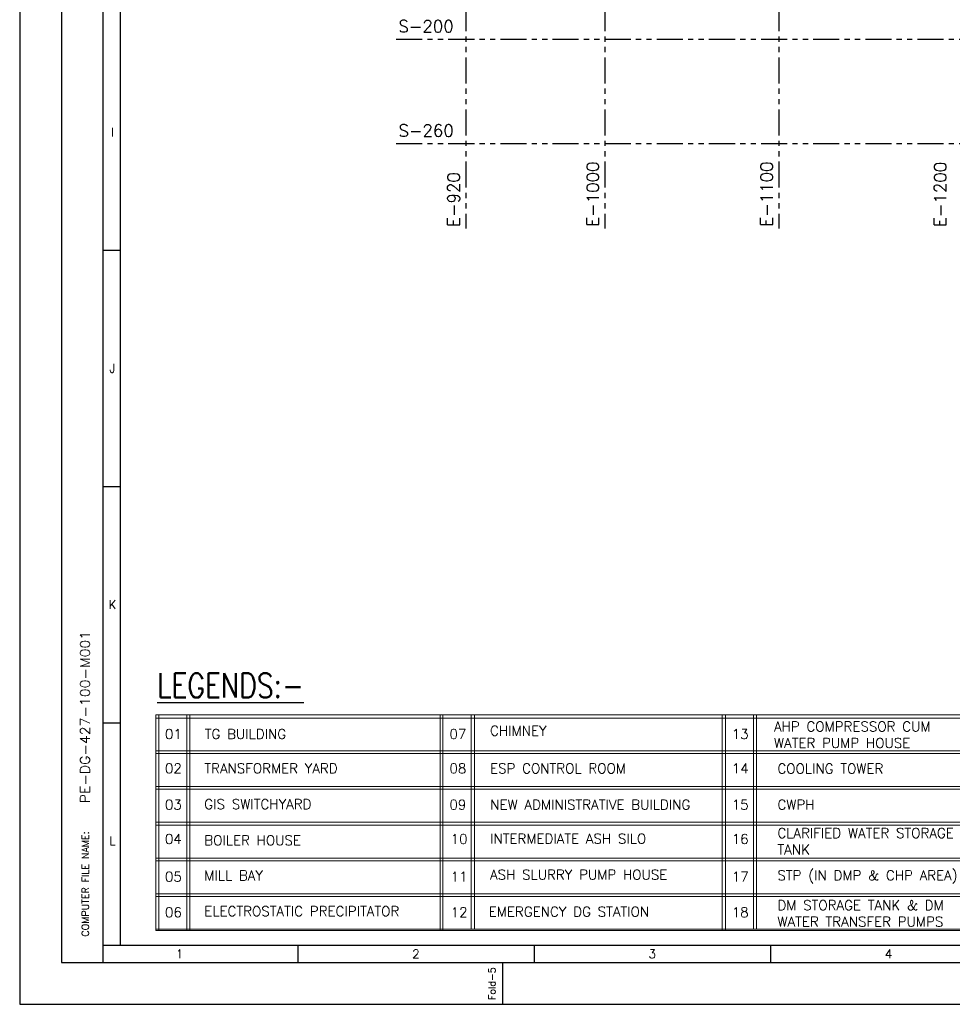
# Model space of a CAD drawing. Header units: inches. Extents: x -4968858 to -265257, y -220693 to 1871410.
# Tile 1 of 256: x -2643257 to -2106583, y 189410 to 756058. Entities that reach past the tile are written whole.
import ezdxf
from ezdxf.enums import TextEntityAlignment as Align

# ---------------------------------------------------------------- set-up
doc = ezdxf.new("R2010")
doc.units = ezdxf.units.IN
doc.header["$MEASUREMENT"] = 0
doc.linetypes.add('CONTINOUS', pattern=[0])
doc.linetypes.add('PHANTOM', pattern=[2.5, 1.25, -0.25, 0.25, -0.25, 0.25, -0.25])
for name, color, linetype in [('ELE', 7, 'Continuous'), ('FORMAT', 7, 'Continuous'), ('grid-20m', 53, 'Continuous'), ('text', 7, 'Continuous')]:
    doc.layers.add(name, color=color, linetype=linetype)
doc.layers.add('P', color=250, linetype='Continuous', lineweight=100)
doc.styles.add('COMPLEX', font='complex')
doc.styles.add('ROMAND', font='romans.shx', dxfattribs={"height": 250})
doc.styles.add('RS', font='romans.shx')
doc.styles.get("Standard").update_dxf_attribs({"font": 'romans.shx', "height": 1000})

# ---------------------------------------------------------------- blocks, each defined once
blk = doc.blocks.new('A$C731D3036')
for p, q in [((-2590.23, 26.68), (-2590.23, 1843.18)), ((-2579.11, 37.8), (-2579.11, 1816.5)), ((-2590.23, 482.47), (-2579.11, 482.47)), ((-2590.23, 331.28), (-2579.11, 331.28)), ((-2590.23, 180.09), (-2579.11, 180.09)), ((-2590.23, 37.8), (-251.24, 37.8)), ((-2465.72, 37.79), (-2465.72, 26.67)), ((-2314.53, 37.79), (-2314.53, 26.67)), ((-2163.34, 37.79), (-2163.34, 26.67)), ((-2334.54, 0), (-2334.54, 26.68))]:
    blk.add_line(p, q)
for points in [[(0, 1869.86), (-2643.59, 1869.86), (-2643.59, 0), (0, 0)], [(-26.68, 1843.18), (-2616.91, 1843.18), (-2616.91, 26.68), (-26.68, 26.68)]]:
    blk.add_lwpolyline(points, close=True)
for s, p in [('I', (-2584.25, 558.07)), ('J', (-2584.25, 406.88)), ('K', (-2584.25, 255.69)), ('L', (-2584.25, 104.5)), ('1', (-2541.32, 32.23)), ('2', (-2390.13, 32.23)), ('3', (-2238.94, 32.23)), ('4', (-2087.75, 32.23))]:
    blk.add_text(s, height=5.56).set_placement(p, align=Align.MIDDLE)
for s, height, p in [('COMPUTER FILE NAME:', 4.4467, (-2599.41, 43.32)), ('Fold-5', 4.447, (-2339.23, 2.74))]:
    blk.add_text(s, height=height, rotation=90).set_placement(p)

msp = doc.modelspace()

# ---------------------------------------------------------------- linework, layer by layer
at = {"layer": 'grid-20m', "linetype": 'PHANTOM', "ltscale": 12000}
for p, q in [((-2386442.1, 1754389.9), (-2386442.1, 635870.7)), ((-2306442.1, 1754389.9), (-2306442.1, 635870.7)), ((-2206442.1, 1754389.9), (-2206442.1, 635870.7)), ((-2426613.7, 744843.6), (-488163.4, 744843.6)), ((-2426613.7, 684843.6), (-488163.4, 684843.6))]:
    msp.add_line(p, q, dxfattribs=at)
at = {"layer": 'P', "color": 3, "linetype": 'Continuous', "lineweight": 15}
for points in [[(-2564842, 355986.6), (-2564842, 231803.1)], [(-2564842, 355986.6), (-1260673, 355986.6)], [(-2564842, 354148.8), (-1260673, 354148.8)], [(-2563266.8, 355986.6), (-2563266.8, 231803.1)], [(-2546989, 355986.6), (-2546989, 231803.1)], [(-2545413.7, 355986.6), (-2545413.7, 231803.1)], [(-2401276.8, 355986.6), (-2401276.8, 231803.1)], [(-2399701.5, 231803.1), (-2399701.5, 355986.6)], [(-2383423.7, 355986.6), (-2383423.7, 232590.7)], [(-2381585.9, 355986.6), (-2381585.9, 232590.7)], [(-2239024.3, 355986.6), (-2239024.3, 231803.1)], [(-2237186.4, 231803.1), (-2237186.4, 355986.6)], [(-2220908.7, 355986.6), (-2220908.7, 232590.7)], [(-2219333.4, 355986.6), (-2219333.4, 232590.7)], [(-2564842, 335245.6), (-1745178, 335245.6)], [(-2564842, 333670.4), (-1745178, 333670.4)], [(-2564842, 314767.2), (-1260673, 314767.2)], [(-2564842, 313191.9), (-1260673, 313191.9)], [(-2564842, 294288.7), (-1745178, 294288.7)], [(-2564842, 292450.9), (-1745178, 292450.9)], [(-2564842, 273547.7), (-1260673, 273547.7)], [(-2564842, 271972.4), (-1260673, 271972.4)], [(-2564842, 253069.2), (-1260673, 253069.2)], [(-2564842, 251493.9), (-1260673, 251493.9)], [(-2564842, 232590.7), (-1260673, 232590.7)], [(-2564842, 231803.1), (-1260673, 231803.1)]]:
    msp.add_lwpolyline(points, dxfattribs=at)

# ---------------------------------------------------------------- block references
at = {"color": 1, "linetype": 'CONTINOUS', "lineweight": 15, "xscale": 899.5333670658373, "yscale": 899.5333670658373, "zscale": 899.5333670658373}
msp.add_blockref('A$C731D3036', (-265257.4, 189410.5), dxfattribs=at)

# ---------------------------------------------------------------- texts
at = {"color": 1, "lineweight": 25, "ltscale": 0.03, "style": 'ROMAND', "width": 0.8}
msp.add_text('%%ULEGENDS:-', height=14046.877, dxfattribs=at).set_placement((-2564079.5, 365889.3))
at = {"color": 3, "attachment_point": 1, "style": 'RS'}
for s, insert, char_height, width in [('{\\C256;01}', (-2559671.8, 347769.3), 5666.32, 65587.803), ('{\\C0;TG BUILDING}', (-2536772.3, 347769.3), 5666.316, 65587.803), ('{\\C256;07}', (-2395942.9, 347769.3), 5666.32, 65587.803), ('{\\C256;CHIMNEY}', (-2372588.7, 349677.5), 5666.316, 65587.803), ('{\\C256;13}', (-2233500.2, 347769.3), 5666.32, 65587.803), ('{\\C256;02}', (-2559671.8, 328015), 5666.32, 65587.803), ('{\\C256;TRANSFORMER YARD}', (-2537018.5, 328018.8), 5666.316, 97033.247), ('{\\C256;08}', (-2395942.9, 328015), 5666.32, 65587.803), ('{\\C256;ESP CONTROL ROOM}', (-2372588.7, 327986.9), 5666.316, 122566.791), ('{\\C256;14}', (-2233500.2, 328015), 5666.32, 65587.803), ('{\\C256;COOLING TOWER}', (-2207210, 327911.5), 5666.316, 113730.733), ('{\\C256;03}', (-2559671.8, 307121), 5666.32, 65587.803), ('{\\C256;GIS SWITCHYARD}', (-2537018.5, 307426.3), 5666.316, 82816.975), ('{\\C256;09}', (-2395942.9, 307121), 5666.32, 65587.803), ('{\\C256;NEW ADMINISTRATIVE BUILDING}', (-2372446.1, 307147.5), 5666.316, 152307.356), ('{\\C256;15}', (-2233500.2, 307121), 5666.32, 65587.803), ('{\\C256;CWPH}', (-2207210, 307118.3), 5666.316, 113730.733), ('{\\C256;CLARIFIED WATER STORAGE TANK}', (-2207210, 290765.7), 5666.316, 113730.733), ('{\\C256;04}', (-2559671.8, 287366.7), 5666.32, 65587.803), ('{\\C256;BOILER HOUSE}', (-2537018.5, 286621.4), 5666.316, 65587.803), ('{\\C256;10}', (-2395256.2, 287366.7), 5666.32, 65587.803), ('{\\C256;INTERMEDIATE ASH SILO }', (-2372588.7, 287537.6), 5666.316, 128962.584), ('{\\C256;16}', (-2233500.2, 287366.7), 5666.32, 65587.803), ('{\\C256;MILL BAY}', (-2537018.5, 266419.9), 5666.316, 65587.803), ('{\\C256;ASH SLURRY PUMP HOUSE}', (-2372588.7, 266863.9), 5666.316, 128962.584), ('{\\C256;STP (IN DMP & CHP AREA)\\C192; }', (-2207210, 266467.2), 5666.316, 124723.091), ('{\\C256;05}', (-2559671.8, 265712.9), 5666.32, 65587.803), ('{\\C256;11}', (-2395256.2, 265712.9), 5666.32, 65587.803), ('{\\C256;17}', (-2233500.2, 265712.9), 5666.32, 113730.733), ('{\\C256;DM STORAGE TANK & DM WATER TRANSFER PUMPS}', (-2207210, 249280.3), 5666.316, 113730.733), ('{\\C256;06}', (-2559671.8, 245198.8), 5666.32, 65587.803), ('{\\C256;ELECTROSTATIC PRECIPITATOR}', (-2537018.5, 245827.4), 5666.316, 128774.658), ('{\\C256;12}', (-2395256.2, 245198.8), 5666.32, 65587.803), ('{\\C256;EMERGENCY DG STATION}', (-2373302.7, 245555.5), 5666.316, 130208.436), ('{\\C256;18}', (-2233500.2, 245198.8), 5666.32, 113730.733)]:
    msp.add_mtext(s, dxfattribs=dict(at, insert=insert, char_height=char_height, width=width))
at = {"layer": 'ELE', "color": 0, "lineweight": 15, "insert": (-2209219.3, 352116), "char_height": 5666.316, "width": 113730.733, "attachment_point": 1, "style": 'RS'}
msp.add_mtext('{\\C256;AHP COMPRESSOR CUM  WATER PUMP HOUSE}', dxfattribs=at)
at = {"layer": 'FORMAT', "color": 3, "style": 'COMPLEX', "width": 1.1}
msp.add_text('PE-DG-427-100-M001', height=5400, rotation=90, dxfattribs=at).set_placement((-2605672.2, 354684.6), align=Align.MIDDLE_CENTER)
at = {"layer": 'text', "style": 'RS'}
for s, p in [('S-200', (-2425303.7, 748801, 2901391)), ('S-260', (-2425276.2, 688757.6, 2901391))]:
    msp.add_text(s, height=7000, dxfattribs=at).set_placement(p)
for s, p in [('E-1000', (-2309968.6, 636912.6, 524661)), ('E-1100', (-2209955.1, 636926.9, 524661)), ('E-1200', (-2110027.5, 636756.5, 524661)), ('E-920', (-2390004, 636821.8, 3566879.7))]:
    msp.add_text(s, height=7000, rotation=90, dxfattribs=at).set_placement(p)

doc.saveas('drawing.dxf')
